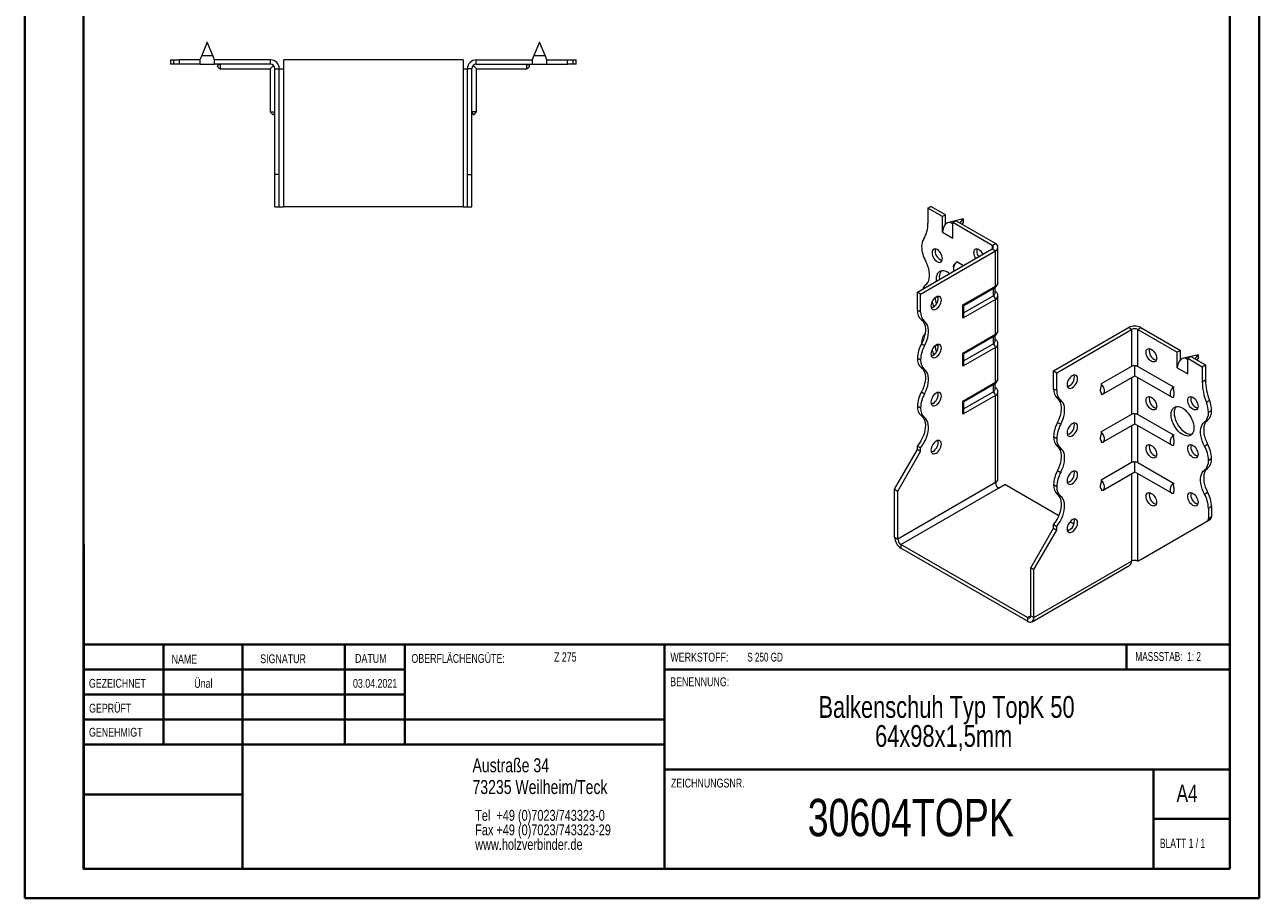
# Model space of a CAD drawing. Header units: millimetres. Extents: x 0 to 210, y 0 to 297.
# Tile 1 of 2: x 0 to 210, y 0 to 149. Entities that reach past the tile are written whole.
import ezdxf

# ---------------------------------------------------------------- set-up
doc = ezdxf.new("R2010")
doc.units = ezdxf.units.MM
doc.styles.add('SLDTEXTSTYLE0', font='TXT', dxfattribs={"width": 0.75})
doc.styles.add('SLDTEXTSTYLE1', font='TXT', dxfattribs={"width": 0.681818})
doc.styles.add('SLDTEXTSTYLE2', font='TXT', dxfattribs={"width": 0.7})
doc.styles.add('SLDTEXTSTYLE3', font='TXT', dxfattribs={"width": 0.6875})

# ---------------------------------------------------------------- blocks, each defined once
blk = doc.blocks.new('SW_NOTE_0')
at = {"color": 0, "linetype": 'Continuous', "lineweight": 0, "char_height": 1.8521, "attachment_point": 1, "style": 'SLDTEXTSTYLE0'}
for s, insert in [('Tel  +49 (0)7023/743323-0', (0, 2.39)), ('Fax +49 (0)7023/743323-29', (0, -0.08)), ('www.holzverbinder.de', (0, -2.55))]:
    blk.add_mtext(s, dxfattribs=dict(at, insert=insert))
blk = doc.blocks.new('SW_NOTE_1')
at = {"color": 0, "linetype": 'Continuous', "lineweight": 0, "char_height": 3.7042, "attachment_point": 2, "style": 'SLDTEXTSTYLE0'}
for s, insert in [('Balkenschuh Typ TopK 50', (29.46, 4.77)), ('64x98x1,5mm', (28.97, -0.16))]:
    blk.add_mtext(s, dxfattribs=dict(at, insert=insert))

msp = doc.modelspace()

# ---------------------------------------------------------------- linework, layer by layer
at = {"color": 7, "linetype": 'Continuous', "lineweight": 40}
for p, q in [((0.08, 0.21), (0.08, 297.21)), ((210.08, 0.21), (210.08, 297.21)), ((10.08, 5.21), (10.08, 292.21)), ((205.08, 5.21), (205.08, 292.21)), ((10.11, 60.37), (10.11, 5.12)), ((205.08, 43.37), (10.11, 43.37)), ((23.71, 43.37), (23.71, 26.37)), ((37.1, 43.37), (37.1, 5.12)), ((54.51, 43.37), (54.51, 26.37)), ((64.71, 26.37), (64.71, 43.37)), ((108.91, 43.37), (108.91, 5.12)), ((187.47, 39.12), (187.47, 43.37)), ((64.71, 39.1), (10.11, 39.1)), ((205.08, 39.12), (108.91, 39.12)), ((64.71, 34.87), (10.11, 34.87)), ((108.91, 30.62), (10.11, 30.62)), ((108.91, 26.37), (10.11, 26.37)), ((108.91, 22.12), (205.08, 22.12)), ((192.08, 5.21), (192.08, 22.21)), ((37.1, 17.87), (10.11, 17.87)), ((10.11, 13.71), (10.08, 13.71)), ((205.08, 13.71), (192.08, 13.71)), ((10.11, 9.46), (10.08, 9.46)), ((10.08, 5.21), (205.08, 5.21)), ((205.08, 5.21), (180.99, 5.21)), ((0.08, 0.21), (210.08, 0.21))]:
    msp.add_line(p, q, dxfattribs=at)
at = {"color": 7, "linetype": 'Continuous', "lineweight": 15}
for p, q in [((31.14, 145.74), (30.2, 143.49)), ((32.08, 143.49), (31.14, 145.74)), ((87.64, 145.74), (86.7, 143.49)), ((88.58, 143.49), (87.64, 145.74)), ((30.2, 143.49), (29.89, 142.74)), ((30.2, 143.49), (32.08, 143.49)), ((32.39, 142.74), (32.08, 143.49)), ((86.7, 143.49), (86.39, 142.74)), ((86.7, 143.49), (88.58, 143.49)), ((88.89, 142.74), (88.58, 143.49)), ((24.89, 142.74), (24.89, 141.99)), ((24.89, 142.74), (25.39, 142.74)), ((25.39, 141.99), (24.89, 141.99)), ((25.39, 142.74), (25.39, 141.99)), ((25.39, 142.74), (26.39, 142.74)), ((26.39, 141.99), (25.39, 141.99)), ((26.39, 141.99), (26.39, 142.74)), ((29.89, 142.74), (26.39, 142.74)), ((29.89, 141.99), (26.39, 141.99)), ((29.89, 142.74), (29.89, 141.99)), ((29.89, 141.99), (32.39, 141.99)), ((41.89, 142.74), (32.39, 142.74)), ((32.39, 141.99), (32.39, 142.74)), ((41.89, 141.99), (32.39, 141.99)), ((33.22, 141.29), (33.35, 141.18)), ((33.34, 141.19), (41.84, 141.19)), ((41.84, 141.19), (42.42, 141.77)), ((41.84, 141.19), (41.84, 133.93)), ((41.89, 141.99), (41.89, 142.74)), ((42.64, 141.24), (43.39, 141.24)), ((42.64, 123.24), (42.64, 141.24)), ((43.39, 123.24), (43.39, 141.24)), ((43.39, 141.24), (44.14, 141.24)), ((44.14, 141.24), (44.14, 142.74)), ((74.64, 142.74), (44.14, 142.74)), ((44.14, 117.74), (44.14, 141.24)), ((74.64, 142.74), (74.64, 141.24)), ((74.64, 141.24), (74.64, 117.74)), ((74.64, 141.24), (75.39, 141.24)), ((76.14, 141.24), (75.39, 141.24)), ((75.39, 123.24), (75.39, 141.24)), ((76.14, 123.24), (76.14, 141.24)), ((76.94, 141.19), (76.36, 141.77)), ((76.89, 141.99), (76.89, 142.74)), ((76.89, 142.74), (86.39, 142.74)), ((76.89, 141.99), (86.39, 141.99)), ((76.94, 141.19), (85.44, 141.19)), ((76.94, 133.93), (76.94, 141.19)), ((86.39, 142.74), (86.39, 141.99)), ((86.39, 141.99), (88.89, 141.99)), ((88.89, 141.99), (88.89, 142.74)), ((88.89, 142.74), (92.39, 142.74)), ((88.89, 141.99), (92.39, 141.99)), ((92.39, 141.99), (92.39, 142.74)), ((92.39, 142.74), (93.39, 142.74)), ((93.39, 141.99), (92.39, 141.99)), ((93.39, 141.99), (93.39, 142.74)), ((93.39, 142.74), (93.89, 142.74)), ((93.89, 141.99), (93.39, 141.99)), ((93.89, 141.99), (93.89, 142.74)), ((43.39, 123.24), (42.64, 123.24)), ((42.64, 117.74), (42.64, 123.24)), ((43.39, 117.74), (43.39, 123.24)), ((75.39, 123.24), (76.14, 123.24)), ((75.39, 117.74), (75.39, 123.24)), ((76.14, 117.74), (76.14, 123.24)), ((42.64, 117.74), (43.39, 117.74)), ((43.39, 117.74), (44.14, 117.74)), ((74.64, 117.74), (44.14, 117.74)), ((74.64, 117.74), (75.39, 117.74)), ((75.39, 117.74), (76.14, 117.74)), ((153.7, 117.53), (154.23, 117.83)), ((156.71, 116.4), (154.23, 117.83)), ((153.7, 117.53), (153.7, 114.96)), ((156.18, 116.1), (153.7, 117.53)), ((156.71, 116.4), (156.18, 116.1)), ((156.18, 113.44), (156.18, 116.1)), ((156.71, 114.81), (156.71, 116.4)), ((159.71, 115.69), (157.46, 115.15)), ((159.2, 114.97), (159.71, 115.69)), ((159.71, 115.69), (159.71, 115.08)), ((156.18, 113.44), (157.95, 112.42)), ((157.46, 115.15), (157.95, 114.87)), ((157.95, 115.08), (158.48, 115.38)), ((157.95, 112.42), (157.95, 115.08)), ((164.66, 111.2), (157.95, 115.08)), ((165.19, 111.5), (158.48, 115.38)), ((159.71, 115.08), (159.51, 114.79)), ((164.66, 111.2), (165.19, 111.5)), ((151.93, 103.24), (164.66, 110.59)), ((152.47, 102.93), (165.19, 110.28)), ((164.66, 111.2), (164.66, 110.59)), ((164.66, 110.59), (165.19, 110.28)), ((165.19, 104.26), (165.19, 110.28)), ((165.63, 104.87), (165.63, 110.89)), ((159.75, 107.75), (158.62, 108.41)), ((152.47, 102.93), (151.93, 103.24)), ((151.93, 100.2), (151.93, 103.24)), ((152.47, 99.89), (152.47, 102.93)), ((159.67, 101.07), (165.19, 104.26)), ((159.81, 100.98), (165.09, 104.03)), ((164.84, 102.62), (164.84, 103.88)), ((165.13, 103.03), (165.13, 104.06)), ((165.19, 102.01), (159.67, 98.82)), ((159.67, 98.82), (159.67, 101.07)), ((164.84, 102.62), (159.81, 99.72)), ((159.81, 99.31), (159.81, 100.98)), ((165.19, 96.09), (165.19, 102.01)), ((165.63, 96.7), (165.63, 102.62)), ((151.93, 100.2), (152.47, 99.89)), ((153.14, 98.24), (152.61, 98.55)), ((175.09, 89.87), (187.82, 97.22)), ((175.62, 89.56), (188.35, 96.91)), ((188.35, 96.91), (187.82, 97.22)), ((188.35, 96.91), (188.35, 90.63)), ((189.41, 96.91), (189.94, 97.22)), ((189.41, 90.63), (189.41, 96.91)), ((189.41, 96.91), (196.13, 93.03)), ((189.94, 97.22), (196.66, 93.34)), ((152.64, 94.66), (152.64, 94.52)), ((159.67, 92.9), (165.19, 96.09)), ((159.81, 92.82), (165.09, 95.86)), ((164.84, 94.46), (164.84, 95.72)), ((165.13, 94.87), (165.13, 95.89)), ((152.61, 94.46), (153.14, 94.16)), ((165.19, 93.85), (159.67, 90.66)), ((159.67, 90.66), (159.67, 92.9)), ((164.84, 94.46), (159.81, 91.56)), ((159.81, 91.15), (159.81, 92.82)), ((165.19, 87.93), (165.19, 93.85)), ((165.63, 88.54), (165.63, 94.46)), ((196.66, 93.34), (196.13, 93.03)), ((196.13, 90.38), (196.13, 93.03)), ((196.66, 91.75), (196.66, 93.34)), ((199.66, 92.62), (197.41, 92.09)), ((199.15, 91.9), (199.66, 92.62)), ((199.66, 92.62), (199.66, 92.01)), ((152.47, 91.72), (151.93, 92.03)), ((151.93, 92.03), (152.47, 91.72)), ((151.93, 92.03), (151.93, 92.03)), ((152.47, 91.72), (152.47, 91.72)), ((153.14, 90.07), (152.61, 90.38)), ((188.35, 90.63), (183.18, 87.64)), ((188.88, 89.05), (188.88, 90.68)), ((189.41, 90.63), (195.46, 87.14)), ((196.13, 90.38), (197.9, 89.36)), ((197.41, 92.09), (197.9, 91.81)), ((197.9, 92.01), (198.43, 92.32)), ((197.9, 89.36), (197.9, 92.01)), ((197.9, 92.01), (200.37, 90.58)), ((198.43, 92.32), (200.9, 90.89)), ((199.66, 92.01), (199.46, 91.72)), ((200.37, 90.58), (200.9, 90.89)), ((200.37, 90.58), (200.37, 88.02)), ((200.9, 90.89), (200.9, 88.33)), ((175.09, 89.87), (175.62, 89.56)), ((175.09, 86.83), (175.09, 89.87)), ((175.62, 86.52), (175.62, 89.56)), ((183.52, 85.95), (188.88, 89.05)), ((188.35, 88.74), (188.35, 82.47)), ((188.88, 89.05), (195.12, 85.45)), ((189.41, 82.47), (189.41, 88.74)), ((200.37, 88.02), (200.9, 88.33)), ((152.61, 86.3), (153.14, 85.99)), ((159.67, 84.74), (165.19, 87.93)), ((159.81, 84.65), (165.09, 87.7)), ((164.84, 86.29), (159.81, 83.39)), ((164.84, 86.29), (164.84, 87.55)), ((165.13, 86.7), (165.13, 87.73)), ((165.63, 71.49), (165.63, 86.29)), ((175.09, 86.83), (175.62, 86.52)), ((183.18, 86.13), (183.18, 85.92)), ((165.19, 85.68), (159.67, 82.49)), ((159.67, 82.49), (159.67, 84.74)), ((159.81, 82.98), (159.81, 84.65)), ((165.19, 70.88), (165.19, 85.68)), ((176.3, 84.87), (175.77, 85.18)), ((195.46, 85.63), (195.46, 85.41)), ((201.08, 84.56), (201.61, 84.86)), ((152.47, 83.56), (151.93, 83.87)), ((151.93, 83.87), (152.47, 83.56)), ((151.93, 83.87), (151.93, 83.87)), ((152.47, 83.56), (152.47, 83.56)), ((153.14, 81.91), (152.61, 82.21)), ((188.35, 82.47), (183.18, 79.48)), ((188.88, 80.88), (188.88, 82.52)), ((189.41, 82.47), (195.46, 78.97)), ((201.43, 82.83), (201.96, 83.13)), ((175.77, 81.09), (176.3, 80.79)), ((183.52, 77.78), (188.88, 80.88)), ((188.35, 80.58), (188.35, 74.3)), ((188.88, 80.88), (195.12, 77.28)), ((189.41, 74.3), (189.41, 80.58)), ((201.29, 81.48), (200.76, 81.18)), ((175.62, 78.36), (175.09, 78.66)), ((175.09, 78.66), (175.62, 78.36)), ((175.09, 78.66), (175.09, 78.66)), ((175.62, 78.36), (175.62, 78.36)), ((183.18, 77.97), (183.18, 77.75)), ((148.05, 69.76), (151.93, 76.5)), ((148.58, 69.45), (152.47, 76.19)), ((151.93, 77.11), (152.47, 76.81)), ((151.93, 76.5), (151.93, 77.11)), ((152.47, 76.19), (151.93, 76.5)), ((152.47, 76.19), (152.47, 76.81)), ((176.3, 76.71), (175.77, 77.01)), ((195.46, 77.46), (195.46, 77.25)), ((200.76, 77.09), (201.29, 77.4)), ((188.35, 74.3), (183.18, 71.31)), ((188.88, 72.72), (188.88, 74.35)), ((189.41, 74.3), (195.46, 70.81)), ((201.96, 74.97), (201.43, 74.66)), ((201.43, 74.66), (201.96, 74.97)), ((201.43, 74.66), (201.43, 74.66)), ((201.96, 74.97), (201.96, 74.97)), ((175.77, 72.93), (176.3, 72.62)), ((183.52, 69.62), (188.88, 72.72)), ((188.35, 72.41), (188.35, 57.51)), ((188.88, 72.72), (195.12, 69.12)), ((189.41, 57.51), (189.41, 72.41)), ((201.29, 73.32), (200.76, 73.01)), ((148.05, 69.76), (148.58, 69.45)), ((148.05, 61.59), (148.05, 69.76)), ((165.19, 70.88), (148.58, 61.29)), ((148.58, 61.29), (148.58, 69.45)), ((149.11, 60.37), (165.72, 69.96)), ((165.72, 69.96), (166.78, 70.58)), ((176, 65.25), (166.78, 70.58)), ((175.62, 70.19), (175.09, 70.5)), ((175.09, 70.5), (175.62, 70.19)), ((175.09, 70.5), (175.09, 70.5)), ((175.62, 70.19), (175.62, 70.19)), ((183.18, 69.8), (183.18, 69.59)), ((176.3, 68.54), (175.77, 68.85)), ((195.46, 69.29), (195.46, 69.08)), ((200.76, 68.93), (201.29, 69.23)), ((201.96, 66.8), (201.43, 66.5)), ((201.43, 66.5), (201.43, 64.79)), ((201.96, 66.8), (201.96, 65.1)), ((171.2, 56.39), (175.09, 63.13)), ((175.09, 63.75), (175.62, 63.44)), ((175.09, 63.13), (175.09, 63.75)), ((175.09, 63.13), (175.62, 62.82)), ((175.62, 62.82), (175.62, 63.44)), ((178.52, 63.8), (177.85, 64.19)), ((189.41, 57.51), (201.23, 64.34)), ((189.94, 57.82), (201.76, 64.64)), ((201.76, 64.64), (201.23, 64.34)), ((201.43, 64.79), (201.96, 65.1)), ((148.05, 61.59), (148.58, 61.29)), ((171.73, 56.09), (175.62, 62.82)), ((170.67, 47.92), (149.11, 60.37)), ((149.11, 60.37), (149.11, 59.76)), ((170.67, 47.31), (149.11, 59.76)), ((171.42, 47.23), (188.04, 56.83)), ((171.73, 47.92), (188.35, 57.51)), ((188.35, 57.51), (188.35, 57.51)), ((189.41, 57.51), (189.94, 57.82)), ((171.2, 56.39), (171.73, 56.09)), ((171.2, 48.23), (171.2, 56.39)), ((171.73, 47.92), (171.73, 56.09)), ((171.2, 48.23), (170.67, 47.92)), ((170.67, 47.92), (170.67, 47.31)), ((171.2, 48.23), (171.73, 47.92))]:
    msp.add_line(p, q, dxfattribs=at)
at = {"color": 7, "linetype": 'Continuous', "lineweight": 0}
for p, q in [((64.71, 39.12), (10.11, 39.12)), ((23.71, 5.21), (23.71, 5.12)), ((54.51, 5.21), (54.51, 5.12))]:
    msp.add_line(p, q, dxfattribs=at)
at = {"color": 7, "linetype": 'Continuous', "lineweight": 15, "flags": 128}
for points in [[(156.18, 108.95), (156.16, 109.19), (156.09, 109.45), (155.98, 109.7), (155.84, 109.94), (155.68, 110.16), (155.49, 110.34), (155.29, 110.48), (155.1, 110.57), (154.91, 110.6), (154.74, 110.58), (154.6, 110.5), (154.5, 110.36), (154.43, 110.19), (154.41, 109.97), (154.43, 109.73), (154.5, 109.48), (154.6, 109.22), (154.74, 108.98), (154.91, 108.76), (155.1, 108.58), (155.29, 108.44), (155.49, 108.35), (155.68, 108.32), (155.84, 108.35), (155.98, 108.43), (156.09, 108.56), (156.16, 108.74), (156.18, 108.95)], [(154.99, 110.6), (154.96, 110.49), (154.94, 110.28)], [(163.07, 109.67), (163.06, 109.7), (162.92, 109.94), (162.75, 110.16), (162.56, 110.34), (162.36, 110.48), (162.17, 110.57), (161.98, 110.6), (161.81, 110.58), (161.67, 110.5), (161.57, 110.37), (161.5, 110.19), (161.48, 109.97), (161.5, 109.73), (161.57, 109.48), (161.67, 109.23), (161.81, 108.98), (161.83, 108.95)], [(162.06, 110.6), (162.03, 110.49), (162.01, 110.28)], [(153.32, 104.48), (153.53, 104.67), (153.71, 104.92), (153.85, 105.22), (153.94, 105.56), (153.99, 105.93), (153.99, 106.34), (153.94, 106.77), (153.85, 107.21), (153.71, 107.66), (153.53, 108.12), (153.32, 108.56)], [(157.39, 106.39), (157.21, 106.51), (156.92, 106.68), (156.63, 106.8), (156.35, 106.86), (156.09, 106.86), (155.85, 106.81), (155.64, 106.71), (155.45, 106.55), (155.31, 106.34), (155.2, 106.09), (155.14, 105.8), (155.12, 105.48), (155.14, 105.13), (155.14, 105.09)], [(155.65, 105.79), (155.67, 105.44), (155.67, 105.4)], [(155.12, 102.42), (154.92, 102.28), (154.73, 102.1), (154.57, 101.88), (154.43, 101.64), (154.32, 101.38), (154.26, 101.13), (154.23, 100.89), (154.26, 100.68), (154.32, 100.5), (154.43, 100.37), (154.57, 100.28), (154.73, 100.26), (154.92, 100.29), (155.12, 100.38), (155.31, 100.52), (155.5, 100.7), (155.67, 100.92), (155.81, 101.16), (155.91, 101.42), (155.98, 101.67), (156, 101.91), (155.98, 102.13), (155.91, 102.3), (155.81, 102.44), (155.67, 102.52), (155.5, 102.54), (155.31, 102.51), (155.12, 102.42)], [(154.59, 100.69), (154.39, 100.6), (154.29, 100.57)], [(152.61, 98.55), (152.83, 98.35), (153, 98.1), (153.14, 97.81), (153.23, 97.47), (153.28, 97.09), (153.28, 96.69), (153.23, 96.26), (153.14, 95.81), (153, 95.36), (152.83, 94.91), (152.61, 94.46)], [(153.14, 94.16), (153.36, 94.6), (153.53, 95.05), (153.67, 95.51), (153.76, 95.95), (153.81, 96.38), (153.81, 96.79), (153.76, 97.16), (153.67, 97.5), (153.53, 97.8), (153.36, 98.04), (153.14, 98.24)], [(155.12, 94.26), (154.92, 94.12), (154.73, 93.93), (154.57, 93.72), (154.43, 93.47), (154.32, 93.22), (154.26, 92.97), (154.23, 92.73), (154.26, 92.51), (154.32, 92.33), (154.43, 92.2), (154.57, 92.12), (154.73, 92.09), (154.92, 92.13), (155.12, 92.21), (155.31, 92.35), (155.5, 92.54), (155.67, 92.76), (155.81, 93), (155.91, 93.25), (155.98, 93.51), (156, 93.75), (155.98, 93.96), (155.91, 94.14), (155.81, 94.27), (155.67, 94.35), (155.5, 94.38), (155.31, 94.34), (155.12, 94.26)], [(154.59, 92.52), (154.39, 92.43), (154.29, 92.41)], [(190.83, 93.03), (190.85, 93.25), (190.91, 93.42), (191.02, 93.56), (191.16, 93.64), (191.33, 93.66), (191.51, 93.63), (191.71, 93.54), (191.91, 93.4), (192.09, 93.22), (192.26, 93), (192.4, 92.76), (192.51, 92.51), (192.57, 92.25), (192.59, 92.01), (192.57, 91.8), (192.51, 91.62), (192.4, 91.49), (192.26, 91.41), (192.09, 91.38), (191.91, 91.41), (191.71, 91.5), (191.51, 91.64), (191.33, 91.82), (191.16, 92.04), (191.02, 92.28), (190.91, 92.54), (190.85, 92.79), (190.83, 93.03)], [(152.61, 90.38), (152.83, 90.19), (153, 89.94), (153.14, 89.64), (153.23, 89.3), (153.28, 88.93), (153.28, 88.52), (153.23, 88.09), (153.14, 87.65), (153, 87.19), (152.83, 86.74), (152.61, 86.3)], [(153.14, 85.99), (153.36, 86.44), (153.53, 86.89), (153.67, 87.34), (153.76, 87.79), (153.81, 88.22), (153.81, 88.62), (153.76, 89), (153.67, 89.34), (153.53, 89.63), (153.36, 89.88), (153.14, 90.07)], [(178.27, 89.05), (178.08, 88.91), (177.89, 88.73), (177.72, 88.51), (177.58, 88.27), (177.48, 88.02), (177.41, 87.76), (177.39, 87.52), (177.41, 87.31), (177.48, 87.13), (177.58, 87), (177.72, 86.92), (177.89, 86.89), (178.08, 86.92), (178.27, 87.01), (178.47, 87.15), (178.66, 87.33), (178.83, 87.55), (178.97, 87.79), (179.07, 88.05), (179.14, 88.3), (179.16, 88.54), (179.14, 88.76), (179.07, 88.93), (178.97, 89.07), (178.83, 89.15), (178.66, 89.17), (178.47, 89.14), (178.27, 89.05)], [(155.12, 86.09), (154.92, 85.95), (154.73, 85.77), (154.57, 85.55), (154.43, 85.31), (154.32, 85.05), (154.26, 84.8), (154.23, 84.56), (154.26, 84.35), (154.32, 84.17), (154.43, 84.03), (154.57, 83.95), (154.73, 83.93), (154.92, 83.96), (155.12, 84.05), (155.31, 84.19), (155.5, 84.37), (155.67, 84.59), (155.81, 84.83), (155.91, 85.09), (155.98, 85.34), (156, 85.58), (155.98, 85.79), (155.91, 85.97), (155.81, 86.11), (155.67, 86.19), (155.5, 86.21), (155.31, 86.18), (155.12, 86.09)], [(154.59, 84.36), (154.39, 84.27), (154.29, 84.24)], [(175.77, 81.09), (175.98, 81.54), (176.16, 81.99), (176.3, 82.44), (176.39, 82.89), (176.44, 83.32), (176.44, 83.72), (176.39, 84.1), (176.3, 84.44), (176.16, 84.73), (175.98, 84.98), (175.77, 85.18)], [(176.3, 80.79), (176.51, 81.23), (176.69, 81.69), (176.83, 82.14), (176.92, 82.58), (176.97, 83.01), (176.97, 83.42), (176.92, 83.79), (176.83, 84.13), (176.69, 84.43), (176.51, 84.68), (176.3, 84.87)], [(190.83, 84.87), (190.85, 85.08), (190.91, 85.26), (191.02, 85.39), (191.16, 85.47), (191.33, 85.5), (191.51, 85.47), (191.71, 85.38), (191.91, 85.24), (192.09, 85.06), (192.26, 84.84), (192.4, 84.59), (192.51, 84.34), (192.57, 84.09), (192.59, 83.85), (192.57, 83.63), (192.51, 83.45), (192.4, 83.32), (192.26, 83.24), (192.09, 83.22), (191.91, 83.25), (191.71, 83.34), (191.51, 83.48), (191.33, 83.66), (191.16, 83.88), (191.02, 84.12), (190.91, 84.37), (190.85, 84.63), (190.83, 84.87)], [(197.9, 84.87), (197.92, 85.08), (197.98, 85.26), (198.09, 85.39), (198.23, 85.47), (198.4, 85.5), (198.58, 85.47), (198.78, 85.38), (198.98, 85.24), (199.16, 85.06), (199.33, 84.84), (199.47, 84.6), (199.58, 84.34), (199.64, 84.09), (199.66, 83.85), (199.64, 83.63), (199.58, 83.46), (199.47, 83.32), (199.33, 83.24), (199.16, 83.22), (198.98, 83.25), (198.78, 83.34), (198.58, 83.48), (198.4, 83.66), (198.23, 83.88), (198.09, 84.12), (197.98, 84.37), (197.92, 84.63), (197.9, 84.87)], [(152.61, 82.21), (152.83, 82.01), (153.02, 81.75), (153.15, 81.44), (153.24, 81.09), (153.28, 80.69), (153.27, 80.26), (153.21, 79.82), (153.11, 79.35), (152.95, 78.88), (152.75, 78.41), (152.51, 77.96), (152.24, 77.52), (151.93, 77.11)], [(152.47, 76.81), (152.77, 77.22), (153.04, 77.65), (153.28, 78.11), (153.48, 78.57), (153.64, 79.04), (153.74, 79.51), (153.8, 79.96), (153.81, 80.38), (153.77, 80.78), (153.68, 81.14), (153.55, 81.45), (153.36, 81.71), (153.14, 81.91)], [(195.07, 82.42), (195.09, 82.74), (195.15, 83.03), (195.26, 83.28), (195.41, 83.49), (195.59, 83.65), (195.8, 83.75), (196.04, 83.8), (196.3, 83.8), (196.58, 83.73), (196.87, 83.62), (197.16, 83.45), (197.45, 83.23), (197.72, 82.98), (197.99, 82.68), (198.23, 82.35), (198.44, 82), (198.62, 81.63), (198.76, 81.26), (198.87, 80.88), (198.94, 80.52), (198.96, 80.17), (198.94, 79.85), (198.87, 79.56), (198.76, 79.31), (198.62, 79.1), (198.44, 78.95), (198.23, 78.84), (197.99, 78.79), (197.72, 78.8), (197.45, 78.86), (197.16, 78.97), (196.87, 79.14), (196.58, 79.36), (196.3, 79.62), (196.04, 79.91), (195.8, 80.24), (195.59, 80.59), (195.41, 80.96), (195.26, 81.33), (195.15, 81.71), (195.09, 82.07), (195.07, 82.42)], [(195.93, 83.79), (195.79, 83.59), (195.69, 83.34), (195.62, 83.05), (195.6, 82.72), (195.62, 82.38), (195.69, 82.01), (195.79, 81.64), (195.94, 81.26), (196.12, 80.9), (196.33, 80.55), (196.57, 80.22), (196.83, 79.92), (197.11, 79.66), (197.4, 79.45), (197.69, 79.28), (197.98, 79.16), (198.25, 79.1), (198.52, 79.1), (198.63, 79.11)], [(178.27, 80.89), (178.08, 80.75), (177.89, 80.56), (177.72, 80.35), (177.58, 80.1), (177.48, 79.85), (177.41, 79.6), (177.39, 79.36), (177.41, 79.14), (177.48, 78.96), (177.58, 78.83), (177.72, 78.75), (177.89, 78.73), (178.08, 78.76), (178.27, 78.85), (178.47, 78.99), (178.66, 79.17), (178.83, 79.39), (178.97, 79.63), (179.07, 79.88), (179.14, 80.14), (179.16, 80.38), (179.14, 80.59), (179.07, 80.77), (178.97, 80.9), (178.83, 80.98), (178.66, 81.01), (178.47, 80.98), (178.27, 80.89)], [(200.76, 77.09), (200.54, 77.54), (200.36, 77.99), (200.23, 78.44), (200.13, 78.89), (200.09, 79.32), (200.09, 79.72), (200.13, 80.1), (200.23, 80.44), (200.36, 80.73), (200.54, 80.98), (200.76, 81.18)], [(201.29, 81.48), (201.07, 81.29), (200.89, 81.04), (200.76, 80.74), (200.66, 80.41), (200.62, 80.03), (200.62, 79.62), (200.66, 79.19), (200.76, 78.75), (200.89, 78.3), (201.07, 77.84), (201.29, 77.4)], [(155.12, 77.93), (154.92, 77.79), (154.73, 77.6), (154.57, 77.38), (154.43, 77.14), (154.32, 76.89), (154.26, 76.63), (154.23, 76.39), (154.26, 76.18), (154.32, 76), (154.43, 75.87), (154.57, 75.79), (154.73, 75.76), (154.92, 75.8), (155.12, 75.88), (155.31, 76.02), (155.5, 76.21), (155.67, 76.42), (155.81, 76.67), (155.91, 76.92), (155.98, 77.17), (156, 77.41), (155.98, 77.63), (155.91, 77.81), (155.81, 77.94), (155.67, 78.02), (155.5, 78.05), (155.31, 78.01), (155.12, 77.93)], [(154.59, 76.19), (154.39, 76.1), (154.29, 76.08)], [(175.77, 72.93), (175.98, 73.37), (176.16, 73.83), (176.3, 74.28), (176.39, 74.72), (176.44, 75.15), (176.44, 75.56), (176.39, 75.93), (176.3, 76.27), (176.16, 76.57), (175.98, 76.82), (175.77, 77.01)], [(176.3, 72.62), (176.51, 73.07), (176.69, 73.52), (176.83, 73.97), (176.92, 74.42), (176.97, 74.85), (176.97, 75.25), (176.92, 75.63), (176.83, 75.97), (176.69, 76.26), (176.51, 76.51), (176.3, 76.71)], [(190.83, 76.7), (190.85, 76.92), (190.91, 77.09), (191.02, 77.23), (191.16, 77.31), (191.33, 77.33), (191.51, 77.3), (191.71, 77.21), (191.91, 77.07), (192.09, 76.89), (192.26, 76.67), (192.4, 76.43), (192.51, 76.17), (192.57, 75.92), (192.59, 75.68), (192.57, 75.47), (192.51, 75.29), (192.4, 75.16), (192.26, 75.08), (192.09, 75.05), (191.91, 75.08), (191.71, 75.17), (191.51, 75.31), (191.33, 75.49), (191.16, 75.71), (191.02, 75.95), (190.91, 76.21), (190.85, 76.46), (190.83, 76.7)], [(197.9, 76.7), (197.92, 76.92), (197.98, 77.09), (198.09, 77.23), (198.23, 77.31), (198.4, 77.33), (198.58, 77.3), (198.78, 77.21), (198.98, 77.07), (199.16, 76.89), (199.33, 76.67), (199.47, 76.43), (199.58, 76.18), (199.64, 75.92), (199.66, 75.68), (199.64, 75.47), (199.58, 75.29), (199.47, 75.16), (199.33, 75.08), (199.16, 75.05), (198.98, 75.08), (198.78, 75.17), (198.58, 75.31), (198.4, 75.49), (198.23, 75.71), (198.09, 75.95), (197.98, 76.21), (197.92, 76.46), (197.9, 76.7)], [(178.27, 72.72), (178.08, 72.58), (177.89, 72.4), (177.72, 72.18), (177.58, 71.94), (177.48, 71.68), (177.41, 71.43), (177.39, 71.19), (177.41, 70.98), (177.48, 70.8), (177.58, 70.67), (177.72, 70.59), (177.89, 70.56), (178.08, 70.59), (178.27, 70.68), (178.47, 70.82), (178.66, 71), (178.83, 71.22), (178.97, 71.46), (179.07, 71.72), (179.14, 71.97), (179.16, 72.21), (179.14, 72.43), (179.07, 72.6), (178.97, 72.74), (178.83, 72.82), (178.66, 72.84), (178.47, 72.81), (178.27, 72.72)], [(200.76, 68.93), (200.54, 69.37), (200.36, 69.82), (200.23, 70.28), (200.13, 70.72), (200.09, 71.15), (200.09, 71.56), (200.13, 71.93), (200.23, 72.27), (200.36, 72.57), (200.54, 72.82), (200.76, 73.01)], [(201.29, 73.32), (201.07, 73.12), (200.89, 72.87), (200.76, 72.58), (200.66, 72.24), (200.62, 71.86), (200.62, 71.46), (200.66, 71.03), (200.76, 70.58), (200.89, 70.13), (201.07, 69.68), (201.29, 69.23)], [(175.09, 63.75), (175.4, 64.15), (175.67, 64.59), (175.91, 65.04), (176.11, 65.51), (176.26, 65.98), (176.37, 66.45), (176.43, 66.9), (176.44, 67.32), (176.4, 67.72), (176.31, 68.07), (176.17, 68.38), (175.99, 68.64), (175.77, 68.85)], [(175.62, 63.44), (175.93, 63.85), (176.2, 64.28), (176.44, 64.74), (176.64, 65.21), (176.79, 65.68), (176.9, 66.14), (176.96, 66.59), (176.97, 67.02), (176.93, 67.41), (176.84, 67.77), (176.7, 68.08), (176.52, 68.34), (176.3, 68.54)], [(190.83, 68.54), (190.85, 68.75), (190.91, 68.93), (191.02, 69.06), (191.16, 69.14), (191.33, 69.17), (191.51, 69.13), (191.71, 69.05), (191.91, 68.91), (192.09, 68.72), (192.26, 68.51), (192.4, 68.26), (192.51, 68.01), (192.57, 67.76), (192.59, 67.52), (192.57, 67.3), (192.51, 67.12), (192.4, 66.99), (192.26, 66.91), (192.09, 66.89), (191.91, 66.92), (191.71, 67.01), (191.51, 67.14), (191.33, 67.33), (191.16, 67.55), (191.02, 67.79), (190.91, 68.04), (190.85, 68.3), (190.83, 68.54)], [(197.9, 68.54), (197.92, 68.75), (197.98, 68.93), (198.09, 69.06), (198.23, 69.14), (198.4, 69.17), (198.58, 69.14), (198.78, 69.05), (198.98, 68.91), (199.16, 68.72), (199.33, 68.51), (199.47, 68.26), (199.58, 68.01), (199.64, 67.76), (199.66, 67.52), (199.64, 67.3), (199.58, 67.12), (199.47, 66.99), (199.33, 66.91), (199.16, 66.89), (198.98, 66.92), (198.78, 67.01), (198.58, 67.15), (198.4, 67.33), (198.23, 67.55), (198.09, 67.79), (197.98, 68.04), (197.92, 68.3), (197.9, 68.54)], [(178.27, 64.56), (178.08, 64.42), (177.89, 64.23), (177.72, 64.02), (177.58, 63.77), (177.48, 63.52), (177.41, 63.27), (177.39, 63.03), (177.41, 62.81), (177.48, 62.63), (177.58, 62.5), (177.72, 62.42), (177.89, 62.39), (178.08, 62.43), (178.27, 62.52), (178.47, 62.65), (178.66, 62.84), (178.83, 63.06), (178.97, 63.3), (179.07, 63.55), (179.14, 63.81), (179.16, 64.05), (179.14, 64.26), (179.07, 64.44), (178.97, 64.57), (178.83, 64.65), (178.66, 64.68), (178.47, 64.64), (178.27, 64.56)]]:
    msp.add_lwpolyline(points, dxfattribs=at)
at = {"color": 7, "linetype": 'Continuous', "lineweight": 15}
for centre, radius, start, end in [((41.89, 141.24), 1.5, 0, 90), ((41.89, 141.24), 0.75, 0, 90), ((76.89, 141.24), 1.5, 90, 180), ((76.89, 141.24), 0.75, 90, 180), ((149.1, 114.77), 4.61, 327.7485, 2.3387), ((158.48, 113.34), 2.3, 140.2279, 177.3607), ((154.94, 111.09), 2.3, 147.7416, 182.2983), ((164.96, 110.89), 0.655, 290.7834, 69.2166), ((157.95, 111.16), 5.31, 181.7823, 209.2631), ((156.67, 110.28), 1.73, 179.8957, 251.6679), ((163.92, 110.37), 1.91, 182.6887, 215.5082), ((164.55, 110.89), 0.327, 290.7834, 69.2166), ((157.24, 105.87), 1.59, 142.3101, 183.1157), ((154.26, 103.24), 1.55, 127.2348, 161.8283), ((164.63, 103.08), 0.503, 294.3747, 354.3052), ((164.95, 104.23), 0.246, 305.0133, 6.2988), ((164.88, 104.94), 0.754, 294.3747, 354.3052), ((156.38, 101.93), 1.99, 188.7716, 214.7677), ((153.71, 102.19), 1.75, 300.294, 11.2749), ((156.59, 102.12), 1.64, 173.123, 210.5201), ((154.76, 101.37), 1.09, 49.2683, 72.1755), ((164.43, 101.98), 0.768, 2.6055, 57.3945), ((164.9, 102.69), 0.739, 293.6953, 354.9975), ((153.89, 100.03), 1.96, 175.1643, 229.312), ((154.42, 99.73), 1.96, 175.1643, 229.312), ((164.88, 96.78), 0.754, 294.3747, 354.3052), ((188.88, 95.17), 2.31, 62.6097, 117.3903), ((188.88, 95.89), 1.15, 62.6097, 117.3903), ((154.65, 94.82), 2.01, 134.7217, 184.4767), ((164.63, 94.92), 0.503, 294.3747, 354.3052), ((164.95, 96.07), 0.246, 305.0133, 6.2988), ((157.24, 91.87), 5.31, 150.7369, 178.2177), ((157.77, 91.56), 5.31, 150.7369, 178.2177), ((156.38, 93.77), 1.99, 188.7716, 214.7677), ((153.71, 94.03), 1.75, 300.294, 11.2749), ((156.59, 93.95), 1.64, 173.123, 210.5201), ((154.76, 93.2), 1.09, 49.2683, 72.1755), ((164.43, 93.81), 0.768, 2.6055, 57.3945), ((164.9, 94.52), 0.739, 293.6953, 354.9975), ((193.04, 93.29), 1.67, 167.2601, 252.7345), ((153.89, 91.87), 1.96, 175.1625, 229.3233), ((154.42, 91.56), 1.96, 175.1625, 229.3233), ((198.43, 90.27), 2.3, 140.2279, 177.3607), ((164.88, 88.61), 0.754, 294.3747, 354.3052), ((176.95, 88.8), 1.67, 287.2657, 12.7396), ((210.66, 88.51), 9.76, 181.104, 201.9744), ((157.24, 83.7), 5.31, 150.7369, 178.2177), ((153.71, 85.86), 1.75, 300.294, 11.2749), ((164.63, 86.75), 0.503, 294.3747, 354.3052), ((164.43, 85.65), 0.768, 2.6055, 57.3945), ((164.95, 87.9), 0.246, 305.0133, 6.2988), ((164.9, 86.36), 0.739, 293.6953, 354.9975), ((177.05, 86.66), 1.96, 175.1643, 229.312), ((177.58, 86.36), 1.96, 175.1643, 229.312), ((210.13, 88.21), 9.76, 181.104, 201.9744), ((157.77, 83.39), 5.31, 150.7369, 178.2177), ((193.04, 85.12), 1.67, 167.2601, 252.7345), ((200.11, 85.12), 1.67, 167.2601, 252.7345), ((196.55, 82.73), 4.88, 1.1352, 21.9715), ((197.08, 83.04), 4.88, 1.1352, 21.9715), ((153.89, 83.7), 1.96, 175.1625, 229.3233), ((154.42, 83.39), 1.96, 175.1625, 229.3233), ((199.48, 82.66), 1.96, 310.688, 4.8357), ((200.01, 82.97), 1.96, 310.688, 4.8357), ((180.4, 78.5), 5.31, 150.7369, 178.2177), ((180.93, 78.19), 5.31, 150.7369, 178.2177), ((176.95, 80.63), 1.67, 287.2657, 12.7396), ((153.71, 77.7), 1.75, 300.294, 11.2749), ((177.04, 78.5), 1.96, 175.1625, 229.3233), ((177.57, 78.19), 1.96, 175.1625, 229.3233), ((193.04, 76.96), 1.67, 167.2601, 252.7345), ((200.11, 76.96), 1.67, 167.2601, 252.7345), ((196.13, 74.5), 5.31, 1.7827, 29.2674), ((196.66, 74.8), 5.31, 1.7827, 29.2674), ((199.48, 74.5), 1.96, 310.688, 4.8357), ((200.01, 74.8), 1.96, 310.688, 4.8357), ((164.88, 71.57), 0.754, 294.3747, 354.3052), ((180.4, 70.33), 5.31, 150.7369, 178.2177), ((180.93, 70.03), 5.31, 150.7369, 178.2177), ((176.95, 72.47), 1.67, 287.2657, 12.7396), ((166.34, 70.93), 1.15, 182.6055, 237.3945), ((177.04, 70.33), 1.96, 175.1625, 229.3233), ((177.57, 70.03), 1.96, 175.1625, 229.3233), ((193.04, 68.79), 1.67, 167.2601, 252.7345), ((200.11, 68.79), 1.67, 167.2601, 252.7345), ((196.12, 66.33), 5.31, 1.7823, 29.2631), ((196.65, 66.64), 5.31, 1.7823, 29.2631), ((176.95, 64.3), 1.67, 287.2657, 12.7396), ((200.93, 64.74), 0.503, 305.698, 5.6204), ((201.46, 65.05), 0.503, 305.698, 5.6204), ((150.35, 61.7), 2.31, 182.6055, 237.3945), ((149.73, 61.34), 1.15, 182.6055, 237.3945), ((187.62, 57.43), 0.739, 305.0133, 6.2988), ((188.88, 56.49), 1.15, 62.6097, 117.3903), ((170.88, 48.17), 0.328, 230.7967, 9.214), ((171.09, 47.82), 0.655, 230.7967, 9.214)]:
    msp.add_arc(centre, radius, start, end, dxfattribs=at)
for centre, major_axis, ratio, start_param, end_param in [((157.46, 113.93), (1.39, 0.8), 0.717477, 1.181016, 1.704614), ((159.31, 101.27), (0.5, -0.289), 0.00007, 0.000041, 0.785439), ((159.31, 99.03), (0.354, 0.612), 0.577335, 4.71243, 5.497828), ((159.31, 93.11), (0.5, -0.289), 0.00007, 0.000041, 0.785439), ((159.31, 90.86), (0.354, 0.612), 0.577335, 4.71243, 5.497828), ((197.41, 90.86), (1.39, 0.8), 0.717477, 1.181016, 1.704614), ((159.31, 84.94), (0.5, -0.289), 0.00007, 0.000041, 0.785439), ((159.31, 82.7), (0.354, 0.612), 0.577335, 4.71243, 5.497828)]:
    msp.add_ellipse(centre, major_axis=major_axis, ratio=ratio, start_param=start_param, end_param=end_param, dxfattribs=at)
for points, knots in [([(33.34, 141.99), (33.22, 141.95), (33.05, 141.89), (32.89, 141.79), (32.85, 141.72), (32.84, 141.69), (32.84, 141.65), (32.86, 141.61), (32.92, 141.53), (33.1, 141.4), (33.24, 141.27), (33.35, 141.18)], [0, 0, 0, 0, 0.285501, 0.392615, 0.433608, 0.452355, 0.47104, 0.511905, 0.562272, 0.6953, 1, 1, 1, 1]), ([(33.34, 141.99), (33.34, 141.91), (33.34, 141.72), (33.34, 141.45), (33.34, 141.26), (33.34, 141.18), (33.34, 141.2), (33.34, 141.2)], [0, 0, 0, 0, 0.176999, 0.437532, 0.698072, 0.958616, 1, 1, 1, 1]), ([(85.43, 141.18), (85.52, 141.26), (85.65, 141.37), (85.83, 141.5), (85.92, 141.59), (85.94, 141.65), (85.94, 141.69), (85.93, 141.72), (85.9, 141.77), (85.76, 141.89), (85.59, 141.95), (85.44, 141.99)], [0, 0, 0, 0, 0.2567309, 0.3869507, 0.4891734, 0.528771, 0.5473178, 0.5662047, 0.608673, 0.6622137, 1, 1, 1, 1]), ([(85.44, 141.99), (85.44, 141.91), (85.44, 141.72), (85.44, 141.45), (85.44, 141.26), (85.44, 141.18), (85.44, 141.2), (85.44, 141.2)], [0, 0, 0, 0, 0.176999, 0.437532, 0.698072, 0.958616, 1, 1, 1, 1]), ([(41.83, 133.93), (41.91, 133.85), (42.02, 133.72), (42.15, 133.54), (42.23, 133.45), (42.3, 133.43), (42.34, 133.43), (42.37, 133.43), (42.42, 133.46), (42.54, 133.61), (42.59, 133.78), (42.64, 133.93)], [0, 0, 0, 0, 0.256731, 0.386951, 0.489173, 0.528771, 0.547318, 0.566205, 0.608673, 0.662214, 1, 1, 1, 1]), ([(41.85, 133.93), (41.85, 133.93), (41.86, 133.93), (42.03, 133.93), (42.25, 133.93), (42.46, 133.93), (42.58, 133.93), (42.64, 133.93)], [0, 0, 0, 0, 0.217783, 0.478083, 0.738383, 0.867316, 1, 1, 1, 1]), ([(76.14, 133.93), (76.18, 133.81), (76.24, 133.64), (76.35, 133.48), (76.41, 133.43), (76.44, 133.43), (76.48, 133.43), (76.53, 133.44), (76.6, 133.51), (76.73, 133.68), (76.86, 133.83), (76.95, 133.93)], [0, 0, 0, 0, 0.285501, 0.392615, 0.433608, 0.452355, 0.47104, 0.511905, 0.562272, 0.6953, 1, 1, 1, 1]), ([(76.93, 133.93), (76.93, 133.93), (76.92, 133.93), (76.75, 133.93), (76.53, 133.93), (76.32, 133.93), (76.2, 133.93), (76.14, 133.93)], [0, 0, 0, 0, 0.217783, 0.478083, 0.738383, 0.867316, 1, 1, 1, 1]), ([(158.47, 108.26), (158.43, 108.22), (158.34, 108.11), (158.2, 107.98), (158.09, 107.86), (158.05, 107.77), (158.03, 107.72), (158.02, 107.69), (158.01, 107.66), (158.01, 107.63), (158.01, 107.6), (158.01, 107.57), (158.02, 107.56), (158.03, 107.56), (158.03, 107.56)], [0, 0, 0, 0, 0.188459, 0.442396, 0.654057, 0.739658, 0.773076, 0.801841, 0.828617, 0.856601, 0.888626, 0.925867, 0.96442, 1, 1, 1, 1]), ([(158.62, 108.41), (158.56, 108.35), (158.42, 108.22), (158.24, 107.93), (158.1, 107.59), (158.04, 107.26), (158.06, 106.99), (158.13, 106.88), (158.17, 106.83)], [0, 0, 0, 0, 0.125702, 0.310729, 0.495762, 0.680796, 0.865829, 1, 1, 1, 1]), ([(165.09, 104.03), (165.13, 104.06), (165.24, 104.13), (165.39, 104.26), (165.52, 104.44), (165.6, 104.63), (165.64, 104.78), (165.63, 104.86), (165.63, 104.87)], [0, 0, 0, 0, 0.1426666, 0.3638036, 0.5720883, 0.7715288, 0.9669472, 1, 1, 1, 1]), ([(165.63, 102.62), (165.63, 102.69), (165.62, 102.82), (165.55, 103.01), (165.43, 103.19), (165.29, 103.33), (165.18, 103.4), (165.13, 103.44)], [0, 0, 0, 0, 0.184634, 0.396188, 0.607851, 0.827526, 1, 1, 1, 1]), ([(165.09, 95.86), (165.13, 95.89), (165.24, 95.96), (165.39, 96.1), (165.52, 96.27), (165.6, 96.47), (165.64, 96.62), (165.63, 96.69), (165.63, 96.71)], [0, 0, 0, 0, 0.1426666, 0.3638036, 0.5720883, 0.7715288, 0.9669472, 1, 1, 1, 1]), ([(165.63, 94.46), (165.63, 94.52), (165.62, 94.65), (165.55, 94.84), (165.43, 95.02), (165.29, 95.17), (165.18, 95.24), (165.13, 95.27)], [0, 0, 0, 0, 0.184634, 0.396188, 0.607851, 0.827526, 1, 1, 1, 1]), ([(188.88, 90.68), (188.83, 90.7), (188.79, 90.71), (188.69, 90.72), (188.64, 90.72), (188.51, 90.7), (188.42, 90.67), (188.35, 90.63)], [0, 0, 0, 0, 0.25, 0.25, 0.5, 0.5, 1, 1, 1, 1]), ([(189.41, 90.63), (189.38, 90.65), (189.34, 90.67), (189.25, 90.69), (189.21, 90.7), (189.12, 90.72), (189.07, 90.72), (188.98, 90.71), (188.93, 90.7), (188.88, 90.68)], [0, 0, 0, 0, 0.25, 0.25, 0.5, 0.5, 0.75, 0.75, 1, 1, 1, 1]), ([(165.09, 87.7), (165.13, 87.73), (165.24, 87.79), (165.39, 87.93), (165.52, 88.11), (165.6, 88.3), (165.64, 88.45), (165.63, 88.53), (165.63, 88.54)], [0, 0, 0, 0, 0.1426666, 0.3638036, 0.5720883, 0.7715288, 0.9669472, 1, 1, 1, 1]), ([(165.63, 86.29), (165.63, 86.35), (165.62, 86.49), (165.55, 86.68), (165.43, 86.85), (165.29, 87), (165.18, 87.07), (165.13, 87.11)], [0, 0, 0, 0, 0.184634, 0.396188, 0.607851, 0.827526, 1, 1, 1, 1]), ([(183.18, 87.44), (183.16, 87.32), (183.14, 87.12), (183.07, 86.88), (183.03, 86.71), (183.01, 86.55), (183.01, 86.42), (183.04, 86.33), (183.08, 86.25), (183.14, 86.19), (183.17, 86.14), (183.18, 86.12)], [0, 0, 0, 0, 0.1838609, 0.3128809, 0.3880645, 0.4688156, 0.5611077, 0.614338, 0.6755871, 0.8260004, 1, 1, 1, 1]), ([(183.18, 85.92), (183.22, 85.91), (183.26, 85.9), (183.34, 85.9), (183.37, 85.9), (183.44, 85.92), (183.47, 85.93), (183.53, 85.96), (183.56, 85.98), (183.61, 86.03), (183.63, 86.06), (183.67, 86.12), (183.69, 86.15), (183.72, 86.23), (183.73, 86.27), (183.74, 86.36), (183.74, 86.41), (183.74, 86.5), (183.74, 86.55), (183.73, 86.66), (183.72, 86.71), (183.68, 86.87), (183.64, 86.98), (183.54, 87.19), (183.48, 87.29), (183.37, 87.44), (183.34, 87.48), (183.26, 87.57), (183.22, 87.61), (183.18, 87.64)], [0, 0, 0, 0, 0.0625, 0.0625, 0.125, 0.125, 0.1875, 0.1875, 0.25, 0.25, 0.3125, 0.3125, 0.375, 0.375, 0.4375, 0.4375, 0.5, 0.5, 0.5625, 0.5625, 0.625, 0.625, 0.75, 0.75, 0.875, 0.875, 0.9375, 0.9375, 1, 1, 1, 1]), ([(195.46, 87.14), (195.42, 87.1), (195.38, 87.06), (195.3, 86.98), (195.26, 86.93), (195.2, 86.84), (195.16, 86.79), (195.1, 86.69), (195.07, 86.63), (195.02, 86.53), (195, 86.47), (194.96, 86.37), (194.95, 86.31), (194.92, 86.2), (194.91, 86.15), (194.9, 86.05), (194.89, 86), (194.89, 85.85), (194.91, 85.76), (194.96, 85.61), (195, 85.55), (195.1, 85.45), (195.16, 85.42), (195.26, 85.4), (195.3, 85.39), (195.38, 85.4), (195.42, 85.4), (195.46, 85.41)], [0, 0, 0, 0, 0.0625, 0.0625, 0.125, 0.125, 0.1875, 0.1875, 0.25, 0.25, 0.3125, 0.3125, 0.375, 0.375, 0.4375, 0.4375, 0.5, 0.5, 0.625, 0.625, 0.75, 0.75, 0.875, 0.875, 0.9375, 0.9375, 1, 1, 1, 1]), ([(195.46, 85.62), (195.46, 85.62), (195.47, 85.62), (195.52, 85.68), (195.58, 85.78), (195.62, 85.91), (195.62, 86.08), (195.58, 86.31), (195.5, 86.59), (195.47, 86.81), (195.46, 86.94)], [0, 0, 0, 0, 0.082719, 0.205131, 0.329338, 0.43478, 0.526561, 0.636523, 0.801685, 1, 1, 1, 1]), ([(188.88, 82.52), (188.83, 82.53), (188.79, 82.54), (188.69, 82.55), (188.64, 82.55), (188.51, 82.53), (188.42, 82.51), (188.35, 82.47)], [0, 0, 0, 0, 0.25, 0.25, 0.5, 0.5, 1, 1, 1, 1]), ([(189.41, 82.47), (189.38, 82.49), (189.34, 82.5), (189.25, 82.53), (189.21, 82.54), (189.12, 82.55), (189.07, 82.55), (188.98, 82.54), (188.93, 82.53), (188.88, 82.52)], [0, 0, 0, 0, 0.25, 0.25, 0.5, 0.5, 0.75, 0.75, 1, 1, 1, 1]), ([(183.18, 79.28), (183.16, 79.16), (183.14, 78.96), (183.07, 78.72), (183.03, 78.54), (183.01, 78.39), (183.01, 78.26), (183.04, 78.17), (183.08, 78.09), (183.14, 78.03), (183.17, 77.98), (183.18, 77.95)], [0, 0, 0, 0, 0.183861, 0.312881, 0.388065, 0.468816, 0.561108, 0.614338, 0.675587, 0.826, 1, 1, 1, 1]), ([(183.18, 77.75), (183.22, 77.74), (183.26, 77.73), (183.34, 77.73), (183.37, 77.74), (183.44, 77.75), (183.47, 77.76), (183.53, 77.79), (183.56, 77.81), (183.61, 77.86), (183.63, 77.89), (183.67, 77.95), (183.69, 77.99), (183.72, 78.06), (183.73, 78.11), (183.74, 78.19), (183.74, 78.24), (183.74, 78.34), (183.74, 78.39), (183.73, 78.49), (183.72, 78.54), (183.68, 78.7), (183.64, 78.81), (183.54, 79.03), (183.48, 79.13), (183.37, 79.27), (183.34, 79.32), (183.26, 79.4), (183.22, 79.44), (183.18, 79.48)], [0, 0, 0, 0, 0.0625, 0.0625, 0.125, 0.125, 0.1875, 0.1875, 0.25, 0.25, 0.3125, 0.3125, 0.375, 0.375, 0.4375, 0.4375, 0.5, 0.5, 0.5625, 0.5625, 0.625, 0.625, 0.75, 0.75, 0.875, 0.875, 0.9375, 0.9375, 1, 1, 1, 1]), ([(195.46, 78.97), (195.42, 78.94), (195.38, 78.9), (195.3, 78.81), (195.26, 78.77), (195.2, 78.67), (195.16, 78.62), (195.1, 78.52), (195.07, 78.47), (195.02, 78.36), (195, 78.31), (194.96, 78.2), (194.95, 78.15), (194.92, 78.04), (194.91, 77.99), (194.9, 77.88), (194.89, 77.83), (194.89, 77.69), (194.91, 77.6), (194.96, 77.45), (195, 77.38), (195.1, 77.29), (195.16, 77.25), (195.26, 77.23), (195.3, 77.23), (195.38, 77.23), (195.42, 77.24), (195.46, 77.25)], [0, 0, 0, 0, 0.0625, 0.0625, 0.125, 0.125, 0.1875, 0.1875, 0.25, 0.25, 0.3125, 0.3125, 0.375, 0.375, 0.4375, 0.4375, 0.5, 0.5, 0.625, 0.625, 0.75, 0.75, 0.875, 0.875, 0.9375, 0.9375, 1, 1, 1, 1]), ([(195.46, 77.45), (195.46, 77.45), (195.47, 77.45), (195.52, 77.51), (195.58, 77.62), (195.62, 77.75), (195.62, 77.92), (195.58, 78.14), (195.5, 78.43), (195.47, 78.65), (195.46, 78.77)], [0, 0, 0, 0, 0.082719, 0.205131, 0.329338, 0.43478, 0.526561, 0.636523, 0.801685, 1, 1, 1, 1]), ([(188.88, 74.35), (188.83, 74.37), (188.79, 74.38), (188.69, 74.39), (188.64, 74.38), (188.51, 74.37), (188.42, 74.34), (188.35, 74.3)], [0, 0, 0, 0, 0.25, 0.25, 0.5, 0.5, 1, 1, 1, 1]), ([(189.41, 74.3), (189.38, 74.32), (189.34, 74.34), (189.25, 74.36), (189.21, 74.37), (189.12, 74.38), (189.07, 74.39), (188.98, 74.38), (188.93, 74.37), (188.88, 74.35)], [0, 0, 0, 0, 0.25, 0.25, 0.5, 0.5, 0.75, 0.75, 1, 1, 1, 1]), ([(183.18, 71.11), (183.16, 70.99), (183.14, 70.79), (183.07, 70.55), (183.03, 70.37), (183.01, 70.22), (183.01, 70.09), (183.04, 70), (183.08, 69.92), (183.14, 69.86), (183.17, 69.81), (183.18, 69.79)], [0, 0, 0, 0, 0.1838609, 0.3128809, 0.3880645, 0.4688156, 0.5611077, 0.614338, 0.6755871, 0.8260004, 1, 1, 1, 1]), ([(183.18, 69.59), (183.22, 69.57), (183.26, 69.57), (183.34, 69.57), (183.37, 69.57), (183.44, 69.58), (183.47, 69.6), (183.53, 69.63), (183.56, 69.65), (183.61, 69.7), (183.63, 69.72), (183.67, 69.79), (183.69, 69.82), (183.72, 69.9), (183.73, 69.94), (183.74, 70.03), (183.74, 70.07), (183.74, 70.17), (183.74, 70.22), (183.73, 70.32), (183.72, 70.38), (183.68, 70.54), (183.64, 70.65), (183.54, 70.86), (183.48, 70.96), (183.37, 71.11), (183.34, 71.15), (183.26, 71.24), (183.22, 71.28), (183.18, 71.31)], [0, 0, 0, 0, 0.0625, 0.0625, 0.125, 0.125, 0.1875, 0.1875, 0.25, 0.25, 0.3125, 0.3125, 0.375, 0.375, 0.4375, 0.4375, 0.5, 0.5, 0.5625, 0.5625, 0.625, 0.625, 0.75, 0.75, 0.875, 0.875, 0.9375, 0.9375, 1, 1, 1, 1]), ([(195.46, 70.81), (195.42, 70.77), (195.38, 70.73), (195.3, 70.65), (195.26, 70.6), (195.2, 70.51), (195.16, 70.46), (195.1, 70.36), (195.07, 70.3), (195.02, 70.2), (195, 70.14), (194.96, 70.04), (194.95, 69.98), (194.92, 69.87), (194.91, 69.82), (194.9, 69.72), (194.89, 69.67), (194.89, 69.52), (194.91, 69.43), (194.96, 69.28), (195, 69.22), (195.1, 69.12), (195.16, 69.09), (195.26, 69.07), (195.3, 69.06), (195.38, 69.07), (195.42, 69.07), (195.46, 69.08)], [0, 0, 0, 0, 0.0625, 0.0625, 0.125, 0.125, 0.1875, 0.1875, 0.25, 0.25, 0.3125, 0.3125, 0.375, 0.375, 0.4375, 0.4375, 0.5, 0.5, 0.625, 0.625, 0.75, 0.75, 0.875, 0.875, 0.9375, 0.9375, 1, 1, 1, 1]), ([(195.46, 69.29), (195.46, 69.29), (195.47, 69.29), (195.52, 69.35), (195.58, 69.45), (195.62, 69.58), (195.62, 69.75), (195.58, 69.98), (195.5, 70.26), (195.47, 70.48), (195.46, 70.61)], [0, 0, 0, 0, 0.082719, 0.205131, 0.329338, 0.43478, 0.526561, 0.636523, 0.801685, 1, 1, 1, 1])]:
    msp.add_open_spline(points, degree=3, knots=knots, dxfattribs=at)
for points in [[(183.18, 87.64), (183.18, 87.58), (183.18, 87.51), (183.18, 87.44)], [(195.46, 87.14), (195.46, 87.07), (195.46, 87), (195.46, 86.94)], [(183.18, 79.48), (183.18, 79.41), (183.18, 79.34), (183.18, 79.28)], [(195.46, 78.97), (195.46, 78.91), (195.46, 78.84), (195.46, 78.77)], [(183.18, 71.31), (183.18, 71.25), (183.18, 71.18), (183.18, 71.11)], [(195.46, 70.81), (195.46, 70.74), (195.46, 70.67), (195.46, 70.61)]]:
    msp.add_open_spline(points, degree=3, dxfattribs=at)

# ---------------------------------------------------------------- block references
at = {"color": 7, "linetype": 'Continuous', "lineweight": 0}
for name, p in [('SW_NOTE_1', (127.42, 29.82)), ('SW_NOTE_0', (76.7, 12.85))]:
    msp.add_blockref(name, p, dxfattribs=at)

# ---------------------------------------------------------------- texts
for s, insert, char_height, attachment_point, style in [('OBERFLÄCHENGÜTE:', (65.86, 41.74), 1.5, 1, 'SLDTEXTSTYLE0'), ('Z 275', (90.14, 42.03), 1.587, 1, 'SLDTEXTSTYLE2'), ('MASSSTAB:  1: 2', (188.99, 42.07), 1.5, 1, 'SLDTEXTSTYLE2'), ('NAME', (25.07, 41.62), 1.5, 1, 'SLDTEXTSTYLE0'), ('SIGNATUR', (40.14, 41.68), 1.5, 1, 'SLDTEXTSTYLE0'), ('DATUM', (56.28, 41.74), 1.5, 1, 'SLDTEXTSTYLE0'), ('WERKSTOFF:', (109.91, 41.96), 1.5, 1, 'SLDTEXTSTYLE0'), ('S 250 GD', (122.99, 41.96), 1.5, 1, 'SLDTEXTSTYLE3'), ('Ünal', (30.47, 37.5), 1.499, 2, 'SLDTEXTSTYLE0'), ('BENENNUNG:', (109.88, 37.77), 1.5, 1, 'SLDTEXTSTYLE0'), ('GEZEICHNET', (11, 37.51), 1.5, 1, 'SLDTEXTSTYLE0'), ('03.04.2021', (59.68, 37.5), 1.499, 2, 'SLDTEXTSTYLE0'), ('GEPRÜFT', (11.03, 33.28), 1.5, 1, 'SLDTEXTSTYLE0'), ('GENEHMIGT', (11.02, 29.19), 1.5, 1, 'SLDTEXTSTYLE0'), ('Austraße 34', (76.25, 24.02), 2.3813, 1, 'SLDTEXTSTYLE0'), ('73235 Weilheim/Teck', (76.25, 20.32), 2.3813, 1, 'SLDTEXTSTYLE0'), ('ZEICHNUNGSNR.', (110, 20.55), 1.5, 1, 'SLDTEXTSTYLE0'), ('A4', (196, 19.52), 2.91, 1, 'SLDTEXTSTYLE0'), ('30604TOPK', (150.8, 17.12), 6.35, 2, 'SLDTEXTSTYLE0'), ('BLATT 1 / 1', (193.16, 10.36), 1.5875, 1, 'SLDTEXTSTYLE1')]:
    msp.add_mtext(s, dxfattribs=dict(at, insert=insert, char_height=char_height, attachment_point=attachment_point, style=style))

doc.saveas('drawing.dxf')
